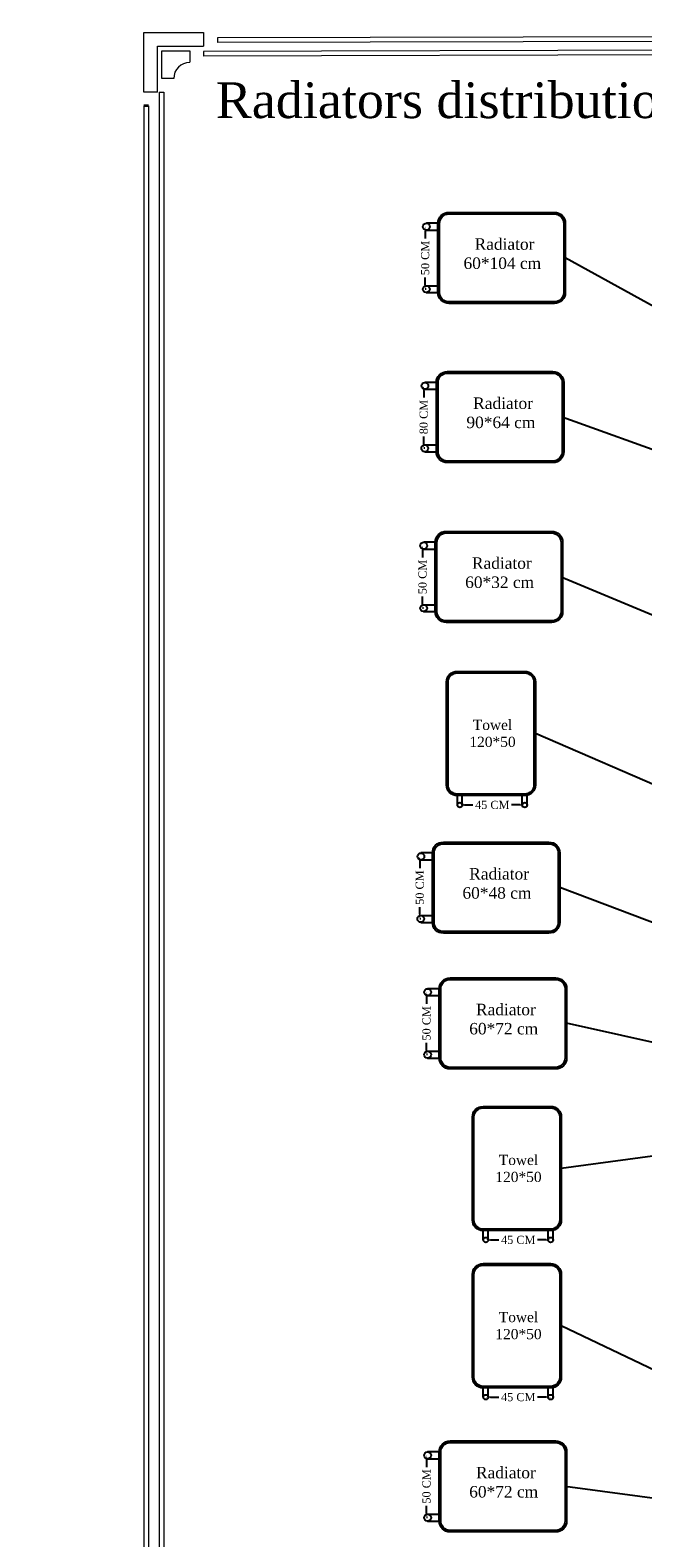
# Model space of a CAD drawing. Header units: metres. Extents: x -710577 to 709766, y -710660 to 709683.
# Tile 46 of 70: x -443.14 to -436.35, y -470.41 to -453.69. Entities that reach past the tile are written whole.
import ezdxf

# ---------------------------------------------------------------- set-up
doc = ezdxf.new("R2010")
doc.units = ezdxf.units.M
doc.header["$LTSCALE"] = 50
doc.header["$MEASUREMENT"] = 0
doc.layers.add('500 LEGEND$0$A-TXT-35', color=3, linetype='Continuous', lineweight=35)
for name, color, linetype in [('GR XREF$0$INT- COLUMN HATCH', 8, 'Continuous'), ('GR XREF$0$INT- ELEVATION HATCH', 38, 'Continuous'), ('heating', 10, 'Continuous'), ('heating system', 1, 'Continuous'), ('RA-TEXT', 3, 'Continuous'), ('Samrt Heat', 1, 'Continuous'), ('smart heat', 7, 'Continuous')]:
    doc.layers.add(name, color=color, linetype=linetype)
doc.styles.add('AM3', font='times.ttf')
doc.styles.add('Border', font='arial.ttf')
doc.styles.get("Standard").update_dxf_attribs({"font": 'arial.ttf'})
doc.dimstyles.new('35', dxfattribs={"dimscale": 0, "dimtxt": 0.09, "dimasz": 0.05, "dimexe": 0, "dimexo": 0, "dimgap": 0, "dimtad": 0, "dimzin": 0, "dimdsep": 46, "dimtxsty": 'AM3', "dimcen": 0, "dimadec": 3, "dimazin": 0, "dimtfac": 1, "dimtofl": 0, "dimtmove": 1, "dimatfit": 3, "dimfxl": 0.18, "dimtfill": 1, "dimtolj": 1, "dimtzin": 0, "dimarcsym": 0})
doc.dimstyles.get("Standard").update_dxf_attribs({"dimtxt": 0.18, "dimasz": 0.18, "dimexe": 0.18, "dimexo": 0.0625, "dimgap": 0.09, "dimtad": 0, "dimtih": 1, "dimtoh": 1, "dimzin": 0, "dimdsep": 46, "dimtxsty": 'Standard', "dimcen": 0.09, "dimadec": 0, "dimazin": 0, "dimtfac": 1, "dimtofl": 0, "dimtmove": 0, "dimatfit": 3, "dimfxl": 1, "dimtolj": 1, "dimtzin": 0, "dimarcsym": 0})
pattern_1 = [(45, (75890.5115, -36951.2476), (-2.65165043, 2.65165043), [])]
pattern_2 = [(0, (4889.904, -650.121), (6.25, 12.5), [0, -12.5])]

# ---------------------------------------------------------------- blocks, each defined once
blk = doc.blocks.new('A$C55C45C6C')
at = {"layer": 'heating', "color": 1}
for p, q in [((-0.216, 0.596), (-0.373, 0.596)), ((-0.373, 0.503), (-0.216, 0.503))]:
    blk.add_line(p, q, dxfattribs=at)
at = {"layer": 'heating', "color": 5}
for p, q in [((-0.374, -0.25), (-0.216, -0.25)), ((-0.374, -0.343), (-0.216, -0.343))]:
    blk.add_line(p, q, dxfattribs=at)
at = {"layer": 'heating system', "color": 4, "linetype": 'ByBlock', "lineweight": -2, "ltscale": 0.3}
for points in [[(-0.069, 0.743), (1.361, 0.743, -0.414214), (1.508, 0.596), (1.508, -0.343, -0.414214), (1.361, -0.49), (-0.069, -0.49, -0.414214), (-0.216, -0.343), (-0.216, 0.596, -0.414214)], [(-0.069, 0.722), (1.361, 0.722, -0.414214), (1.487, 0.596), (1.487, -0.343, -0.414214), (1.361, -0.469), (-0.069, -0.469, -0.414214), (-0.195, -0.343), (-0.195, 0.596, -0.414214)]]:
    blk.add_lwpolyline(points, format="xyb", close=True, dxfattribs=at)
at = {"layer": 'heating system', "color": 1, "linetype": 'ByBlock', "lineweight": -2, "ltscale": 0.3}
blk.add_circle((-0.373, 0.549), 0.0466, dxfattribs=at)
at = {"layer": 'heating system', "color": 5, "linetype": 'ByBlock', "lineweight": -2, "ltscale": 0.3}
blk.add_circle((-0.374, -0.296), 0.0466, dxfattribs=at)
blk = doc.blocks.new('*D2001')
at = {"layer": 'Samrt Heat', "color": 0, "lineweight": -2, "transparency": 16777216}
for p, q in [((-438.763, -455.918), (-438.763, -456.032)), ((-438.763, -456.51), (-438.763, -456.396)), ((-438.751, -456.56), (-438.763, -456.56))]:
    blk.add_line(p, q, dxfattribs=at)
at = {"layer": 'Samrt Heat', "color": 0, "transparency": 16777216}
for points in [[(-438.771, -455.918), (-438.754, -455.918), (-438.763, -455.868)], [(-438.771, -456.51), (-438.754, -456.51), (-438.763, -456.56)]]:
    blk.add_solid(points, dxfattribs=at)
at = {"layer": 'Samrt Heat', "color": 0, "transparency": 16777216, "insert": (-438.763, -456.214), "char_height": 0.09, "attachment_point": 5, "rotation": 90, "style": 'AM3', "bg_fill": 3, "box_fill_scale": 1.25, "bg_fill_color": 256, "bg_fill_true_color": 13158600, "bg_fill_transparency": 0}
blk.add_mtext('\\A1;50 CM', dxfattribs=at)
blk = doc.blocks.new('*D2003')
at = {"layer": 'Samrt Heat', "color": 0, "lineweight": -2, "transparency": 16777216}
for p, q in [((-438.823, -462.901), (-438.823, -463.015)), ((-438.823, -463.493), (-438.823, -463.379)), ((-438.812, -463.543), (-438.823, -463.543))]:
    blk.add_line(p, q, dxfattribs=at)
at = {"layer": 'Samrt Heat', "color": 0, "transparency": 16777216}
for points in [[(-438.831, -462.901), (-438.815, -462.901), (-438.823, -462.851)], [(-438.831, -463.493), (-438.815, -463.493), (-438.823, -463.543)]]:
    blk.add_solid(points, dxfattribs=at)
at = {"layer": 'Samrt Heat', "color": 0, "transparency": 16777216, "insert": (-438.823, -463.197), "char_height": 0.09, "attachment_point": 5, "rotation": 90, "style": 'AM3', "bg_fill": 3, "box_fill_scale": 1.25, "bg_fill_color": 256, "bg_fill_true_color": 13158600, "bg_fill_transparency": 0}
blk.add_mtext('\\A1;50 CM', dxfattribs=at)
blk = doc.blocks.new('*D2004')
at = {"layer": 'Samrt Heat', "color": 0, "lineweight": -2, "transparency": 16777216}
for p, q in [((-438.04, -467.104), (-437.915, -467.104)), ((-437.422, -467.104), (-437.547, -467.104))]:
    blk.add_line(p, q, dxfattribs=at)
at = {"layer": 'Samrt Heat', "color": 0, "transparency": 16777216}
for points in [[(-438.04, -467.096), (-438.04, -467.113), (-438.09, -467.104)], [(-437.422, -467.096), (-437.422, -467.113), (-437.372, -467.104)]]:
    blk.add_solid(points, dxfattribs=at)
at = {"layer": 'Samrt Heat', "color": 0, "transparency": 16777216, "insert": (-437.731, -467.104), "char_height": 0.09, "attachment_point": 5, "style": 'AM3', "bg_fill": 3, "box_fill_scale": 1.25, "bg_fill_color": 256, "bg_fill_true_color": 13158600, "bg_fill_transparency": 0}
blk.add_mtext('\\A1;45 CM', dxfattribs=at)
blk = doc.blocks.new('*D2007')
at = {"layer": 'Samrt Heat', "color": 0, "lineweight": -2, "transparency": 16777216}
for p, q in [((-438.04, -468.848), (-437.915, -468.848)), ((-437.422, -468.848), (-437.547, -468.848))]:
    blk.add_line(p, q, dxfattribs=at)
at = {"layer": 'Samrt Heat', "color": 0, "transparency": 16777216}
for points in [[(-438.04, -468.839), (-438.04, -468.856), (-438.09, -468.848)], [(-437.422, -468.839), (-437.422, -468.856), (-437.372, -468.848)]]:
    blk.add_solid(points, dxfattribs=at)
at = {"layer": 'Samrt Heat', "color": 0, "transparency": 16777216, "insert": (-437.731, -468.848), "char_height": 0.09, "attachment_point": 5, "style": 'AM3', "bg_fill": 3, "box_fill_scale": 1.25, "bg_fill_color": 256, "bg_fill_true_color": 13158600, "bg_fill_transparency": 0}
blk.add_mtext('\\A1;45 CM', dxfattribs=at)
blk = doc.blocks.new('*D2009')
at = {"layer": 'Samrt Heat', "color": 0, "lineweight": -2, "transparency": 16777216}
for p, q in [((-438.779, -457.682), (-438.779, -457.797)), ((-438.779, -458.274), (-438.779, -458.159)), ((-438.768, -458.324), (-438.779, -458.324))]:
    blk.add_line(p, q, dxfattribs=at)
at = {"layer": 'Samrt Heat', "color": 0, "transparency": 16777216}
for points in [[(-438.788, -457.682), (-438.771, -457.682), (-438.779, -457.632)], [(-438.788, -458.274), (-438.771, -458.274), (-438.779, -458.324)]]:
    blk.add_solid(points, dxfattribs=at)
at = {"layer": 'Samrt Heat', "color": 0, "transparency": 16777216, "insert": (-438.779, -457.978), "char_height": 0.09, "attachment_point": 5, "rotation": 90, "style": 'AM3', "bg_fill": 3, "box_fill_scale": 1.25, "bg_fill_color": 256, "bg_fill_true_color": 13158600, "bg_fill_transparency": 0}
blk.add_mtext('\\A1;80 CM', dxfattribs=at)
blk = doc.blocks.new('*D2011')
at = {"layer": 'Samrt Heat', "color": 0, "lineweight": -2, "transparency": 16777216}
for p, q in [((-438.748, -464.406), (-438.748, -464.521)), ((-438.748, -464.999), (-438.748, -464.884)), ((-438.737, -465.049), (-438.748, -465.049))]:
    blk.add_line(p, q, dxfattribs=at)
at = {"layer": 'Samrt Heat', "color": 0, "transparency": 16777216}
for points in [[(-438.757, -464.406), (-438.74, -464.406), (-438.748, -464.356)], [(-438.757, -464.999), (-438.74, -464.999), (-438.748, -465.049)]]:
    blk.add_solid(points, dxfattribs=at)
at = {"layer": 'Samrt Heat', "color": 0, "transparency": 16777216, "insert": (-438.748, -464.702), "char_height": 0.09, "attachment_point": 5, "rotation": 90, "style": 'AM3', "bg_fill": 3, "box_fill_scale": 1.25, "bg_fill_color": 256, "bg_fill_true_color": 13158600, "bg_fill_transparency": 0}
blk.add_mtext('\\A1;50 CM', dxfattribs=at)
blk = doc.blocks.new('*D2014')
at = {"layer": 'Samrt Heat', "color": 0, "lineweight": -2, "transparency": 16777216}
for p, q in [((-438.748, -469.542), (-438.748, -469.656)), ((-438.748, -470.134), (-438.748, -470.02)), ((-438.737, -470.184), (-438.748, -470.184))]:
    blk.add_line(p, q, dxfattribs=at)
at = {"layer": 'Samrt Heat', "color": 0, "transparency": 16777216}
for points in [[(-438.757, -469.542), (-438.74, -469.542), (-438.748, -469.492)], [(-438.757, -470.134), (-438.74, -470.134), (-438.748, -470.184)]]:
    blk.add_solid(points, dxfattribs=at)
at = {"layer": 'Samrt Heat', "color": 0, "transparency": 16777216, "insert": (-438.748, -469.838), "char_height": 0.09, "attachment_point": 5, "rotation": 90, "style": 'AM3', "bg_fill": 3, "box_fill_scale": 1.25, "bg_fill_color": 256, "bg_fill_true_color": 13158600, "bg_fill_transparency": 0}
blk.add_mtext('\\A1;50 CM', dxfattribs=at)
blk = doc.blocks.new('*D2015')
at = {"layer": 'Samrt Heat', "color": 0, "lineweight": -2, "transparency": 16777216}
for p, q in [((-438.792, -459.455), (-438.792, -459.57)), ((-438.792, -460.048), (-438.792, -459.933)), ((-438.781, -460.098), (-438.792, -460.098))]:
    blk.add_line(p, q, dxfattribs=at)
at = {"layer": 'Samrt Heat', "color": 0, "transparency": 16777216}
for points in [[(-438.801, -459.455), (-438.784, -459.455), (-438.792, -459.405)], [(-438.801, -460.048), (-438.784, -460.048), (-438.792, -460.098)]]:
    blk.add_solid(points, dxfattribs=at)
at = {"layer": 'Samrt Heat', "color": 0, "transparency": 16777216, "insert": (-438.792, -459.752), "char_height": 0.09, "attachment_point": 5, "rotation": 90, "style": 'AM3', "bg_fill": 3, "box_fill_scale": 1.25, "bg_fill_color": 256, "bg_fill_true_color": 13158600, "bg_fill_transparency": 0}
blk.add_mtext('\\A1;50 CM', dxfattribs=at)
blk = doc.blocks.new('*D2020')
at = {"layer": 'Samrt Heat', "color": 0, "lineweight": -2, "transparency": 16777216}
for p, q in [((-438.328, -462.28), (-438.203, -462.28)), ((-437.709, -462.28), (-437.835, -462.28))]:
    blk.add_line(p, q, dxfattribs=at)
at = {"layer": 'Samrt Heat', "color": 0, "transparency": 16777216}
for points in [[(-438.328, -462.271), (-438.328, -462.288), (-438.378, -462.28)], [(-437.709, -462.271), (-437.709, -462.288), (-437.659, -462.28)]]:
    blk.add_solid(points, dxfattribs=at)
at = {"layer": 'Samrt Heat', "color": 0, "transparency": 16777216, "insert": (-438.019, -462.28), "char_height": 0.09, "attachment_point": 5, "style": 'AM3', "bg_fill": 3, "box_fill_scale": 1.25, "bg_fill_color": 256, "bg_fill_true_color": 13158600, "bg_fill_transparency": 0}
blk.add_mtext('\\A1;45 CM', dxfattribs=at)

msp = doc.modelspace()

# ---------------------------------------------------------------- hatches: boundary and pattern name
at = {"layer": 'GR XREF$0$INT- COLUMN HATCH'}
h = msp.add_hatch(dxfattribs=at)
h.set_pattern_fill('ANSI31', color=256, scale=30, style=0)
h.set_pattern_definition(pattern_1)
h.paths.add_polyline_path([(-443.144, -455.741), (-442.44, -455.741), (-442.44, -456.14), (-443.144, -456.14)])
h = msp.add_hatch(dxfattribs=at)
h.set_pattern_fill('ANSI31', color=256, scale=30, style=0)
h.set_pattern_definition(pattern_1)
h.paths.add_polyline_path([(-438.104, -455.74), (-438.808, -455.74), (-438.808, -456.143), (-438.104, -456.141)])
h = msp.add_hatch(dxfattribs=at)
h.set_pattern_fill('ANSI31', color=256, scale=30, style=0)
h.set_pattern_definition([(45, (75915.5042, -24355.1384), (-2.65165043, 2.65165043), [])])
h.paths.add_polyline_path([(-438.024, -457.27), (-438.574, -457.27), (-438.574, -457.57), (-438.024, -457.57)])
h = msp.add_hatch(dxfattribs=at)
h.set_pattern_fill('ANSI31', color=256, scale=30, style=0)
h.set_pattern_definition([(45, (75890.5117, -24355.1384), (-2.65165043, 2.65165043), [])])
h.paths.add_polyline_path([(-438.574, -460.64), (-438.274, -460.64), (-438.274, -460.04), (-438.574, -460.04)])
h = msp.add_hatch(dxfattribs=at)
h.set_pattern_fill('ANSI31', color=256, scale=30, style=0)
h.set_pattern_definition([(45, (74113.5115, -36951.2258), (-2.65165043, 2.65165043), [])])
h.paths.add_polyline_path([(-442.424, -460.26), (-443.144, -460.26), (-443.144, -460.56), (-442.424, -460.56)])
h = msp.add_hatch(dxfattribs=at)
h.set_pattern_fill('ANSI31', color=256, scale=30, style=0)
h.set_pattern_definition([(45, (75890.5115, -24355.1384), (-2.65165043, 2.65165043), [])])
h.paths.add_polyline_path([(-443.024, -462.92), (-442.724, -462.92), (-442.724, -462.42), (-443.024, -462.42)])
h = msp.add_hatch(dxfattribs=at)
h.set_pattern_fill('ANSI31', color=256, scale=30, style=0)
h.set_pattern_definition([(45, (74095.5, -24355.1384), (-2.65165043, 2.65165043), [])])
h.paths.add_polyline_path([(-443.024, -466.94), (-442.724, -466.94), (-442.724, -466.34), (-443.024, -466.34)])
h = msp.add_hatch(dxfattribs=at)
h.set_pattern_fill('ANSI31', color=256, scale=30, style=0)
h.set_pattern_definition([(45, (74925.5117, -24355.1384), (-2.65165043, 2.65165043), [])])
h.paths.add_polyline_path([(-438.274, -466.94), (-438.274, -466.64), (-439.174, -466.64), (-439.174, -466.94)])
at = {"layer": 'GR XREF$0$INT- ELEVATION HATCH'}
h = msp.add_hatch(dxfattribs=at)
h.set_pattern_fill('DOTS', color=256, scale=200)
h.set_pattern_definition(pattern_2)
h.paths.add_polyline_path([(-438.024, -457.57), (-438.574, -457.57), (-438.574, -457.27), (-438.024, -457.27), (-438.024, -455.81), (-438.104, -455.81), (-438.104, -456.143), (-438.824, -456.143), (-438.824, -459.041), (-438.024, -459.04)])
h = msp.add_hatch(dxfattribs=at)
h.set_pattern_fill('DOTS', color=256, scale=200)
h.set_pattern_definition(pattern_2)
h.paths.add_polyline_path([(-438.024, -460.04), (-438.824, -460.041), (-438.824, -462.34), (-438.024, -462.34)])
h.paths.add_polyline_path([(-438.274, -460.64), (-438.574, -460.64), (-438.574, -460.04), (-438.274, -460.04)], flags=16)
h = msp.add_hatch(dxfattribs=at)
h.set_pattern_fill('DOTS', color=256, scale=200)
h.set_pattern_definition(pattern_2)
h.paths.add_polyline_path([(-438.024, -466.14), (-438.824, -466.14), (-438.824, -466.64), (-438.274, -466.64), (-438.274, -466.941), (-438.824, -466.941), (-438.824, -468.956, -0.5), (-438.024, -468.956)])
h.paths.add_polyline_path([(-438.024, -464.34), (-438.824, -464.34), (-438.824, -465.04), (-438.024, -465.04)])

# ---------------------------------------------------------------- linework, layer by layer
at = {"layer": '500 LEGEND$0$A-TXT-35', "color": 1}
msp.add_lwpolyline([(-441.833, -454.528), (-441.884, -454.528)], dxfattribs=at)
at = {"layer": 'Samrt Heat', "color": 240, "lineweight": 0, "true_color": 0xed1f24}
for p, q in [((-405.139, -453.687), (-441.068, -453.774)), ((-405.139, -453.738), (-441.068, -453.824))]:
    msp.add_line(p, q, dxfattribs=at)
at = {"layer": 'Samrt Heat', "color": 5, "lineweight": -3}
for p, q in [((-438.406, -462.28), (-438.406, -462.177)), ((-438.351, -462.28), (-438.351, -462.177)), ((-438.118, -467.104), (-438.118, -467.001)), ((-438.063, -467.104), (-438.063, -467.001)), ((-438.118, -468.848), (-438.118, -468.745)), ((-438.063, -468.848), (-438.063, -468.745))]:
    msp.add_line(p, q, dxfattribs=at)
at = {"layer": 'Samrt Heat', "color": 1, "linetype": 'ByBlock', "lineweight": -3, "ltscale": 0.3}
for p, q in [((-437.687, -462.275), (-437.687, -462.177)), ((-437.632, -462.28), (-437.632, -462.174)), ((-437.399, -467.1), (-437.399, -467.001)), ((-437.344, -467.104), (-437.344, -466.998)), ((-437.399, -468.843), (-437.399, -468.745)), ((-437.344, -468.848), (-437.344, -468.742))]:
    msp.add_line(p, q, dxfattribs=at)
at = {"layer": 'Samrt Heat', "color": 4, "lineweight": -3}
for points in [[(-437.541, -460.917), (-437.541, -462.059, -0.414214), (-437.658, -462.177), (-438.408, -462.177, -0.414214), (-438.526, -462.059), (-438.526, -460.917, -0.414214), (-438.408, -460.799), (-437.658, -460.799, -0.414214)], [(-437.557, -460.917), (-437.557, -462.059, -0.414214), (-437.658, -462.16), (-438.408, -462.16, -0.414214), (-438.509, -462.059), (-438.509, -460.917, -0.414214), (-438.408, -460.816), (-437.658, -460.816, -0.414214)], [(-437.253, -465.741), (-437.253, -466.884, -0.414214), (-437.371, -467.001), (-438.121, -467.001, -0.414214), (-438.238, -466.884), (-438.238, -465.741, -0.414214), (-438.121, -465.624), (-437.371, -465.624, -0.414214)], [(-437.27, -465.741), (-437.27, -466.884, -0.414214), (-437.371, -466.985), (-438.121, -466.985, -0.414214), (-438.222, -466.884), (-438.222, -465.741, -0.414214), (-438.121, -465.64), (-437.371, -465.64, -0.414214)], [(-437.253, -467.485), (-437.253, -468.627, -0.414214), (-437.371, -468.745), (-438.121, -468.745, -0.414214), (-438.238, -468.627), (-438.238, -467.485, -0.414214), (-438.121, -467.367), (-437.371, -467.367, -0.414214)], [(-437.27, -467.485), (-437.27, -468.627, -0.414214), (-437.371, -468.728), (-438.121, -468.728, -0.414214), (-438.222, -468.627), (-438.222, -467.485, -0.414214), (-438.121, -467.384), (-437.371, -467.384, -0.414214)]]:
    msp.add_lwpolyline(points, format="xyb", close=True, dxfattribs=at)
at = {"layer": 'Samrt Heat', "color": 5, "linetype": 'ByBlock', "lineweight": -3, "ltscale": 0.3}
for centre in [(-438.378, -462.28), (-438.09, -467.104), (-438.09, -468.848)]:
    msp.add_circle(centre, 0.0274, dxfattribs=at)
at = {"layer": 'Samrt Heat', "color": 1, "linetype": 'ByBlock', "lineweight": -3, "ltscale": 0.3}
for centre in [(-437.659, -462.28), (-437.372, -467.104), (-437.372, -468.848)]:
    msp.add_circle(centre, 0.0274, dxfattribs=at)
at = {"layer": 'smart heat', "color": 240, "lineweight": 0, "true_color": 0xed1f24}
for p, q in [((-441.884, -453.712), (-441.22, -453.712)), ((-441.884, -454.376), (-441.884, -453.712)), ((-441.22, -453.712), (-441.22, -453.864)), ((-441.068, -453.774), (-441.068, -453.824)), ((-441.732, -453.864), (-441.22, -453.864)), ((-441.732, -454.376), (-441.732, -453.864)), ((-441.682, -453.915), (-441.372, -453.915)), ((-441.682, -454.225), (-441.682, -453.915)), ((-441.372, -453.915), (-441.372, -454.044)), ((-411, -453.839), (-441.22, -453.925)), ((-411, -453.889), (-441.22, -453.976)), ((-441.22, -453.925), (-441.22, -453.976)), ((-441.552, -454.225), (-441.682, -454.225)), ((-441.732, -454.376), (-441.884, -454.376)), ((-441.714, -454.376), (-441.714, -479.305)), ((-441.714, -454.376), (-441.663, -454.376)), ((-441.663, -454.376), (-441.663, -479.305)), ((-441.833, -454.527), (-441.833, -479.154))]:
    msp.add_line(p, q, dxfattribs=at)
at = {"layer": 'smart heat', "color": 1, "lineweight": 0}
msp.add_line((-441.884, -454.527), (-441.884, -479.154), dxfattribs=at)
at = {"layer": 'smart heat', "color": 240, "lineweight": 0, "true_color": 0xed1f24}
msp.add_arc((-441.372, -454.225), 0.18, 90, 180, dxfattribs=at)

# ---------------------------------------------------------------- block references
at = {"layer": 'smart heat', "color": 0, "lineweight": -3, "xscale": 0.8190000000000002, "yscale": 0.8190000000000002, "zscale": 0.8190000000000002}
for p in [(-438.444, -456.317), (-438.461, -458.082), (-438.474, -459.855), (-438.505, -463.301), (-438.43, -464.806), (-438.43, -469.942)]:
    msp.add_blockref('A$C55C45C6C', p, dxfattribs=at)

# ---------------------------------------------------------------- texts
at = {"layer": 'RA-TEXT', "color": 240, "lineweight": 0, "true_color": 0xed1f24, "insert": (-435.442, -454.467), "char_height": 0.39701, "width": 11.28727, "attachment_point": 5, "style": 'Border'}
msp.add_mtext('\\pxql;{\\fTimes New Roman|b0|i0|c0|p18;Radiators distribution  }', dxfattribs=at)
at = {"layer": 'Samrt Heat', "color": 0, "linetype": 'ByBlock', "lineweight": -3, "ltscale": 0.3, "char_height": 0.11311, "width": 0.92019, "attachment_point": 5, "style": 'AM3'}
for insert in [(-438.016, -461.487), (-437.728, -466.312), (-437.728, -468.055)]:
    msp.add_mtext('\\A1;Towel 120*50', dxfattribs=dict(at, insert=insert))
at = {"layer": 'smart heat', "color": 0, "linetype": 'ByBlock', "lineweight": -3, "ltscale": 0.3, "char_height": 0.12751, "width": 1.27836, "attachment_point": 5, "style": 'AM3'}
for s, insert in [('\\A1; Radiator \\P60*104 cm\\P  ', (-437.907, -456.273)), ('\\A1; Radiator \\P90*64 cm\\P  ', (-437.923, -458.038)), ('\\A1; Radiator \\P60*32 cm\\P  ', (-437.937, -459.811)), ('\\A1; Radiator \\P60*48 cm\\P  ', (-437.967, -463.257)), ('\\A1; Radiator \\P60*72 cm\\P  ', (-437.892, -464.762)), ('\\A1; Radiator \\P60*72 cm\\P  ', (-437.892, -469.898))]:
    msp.add_mtext(s, dxfattribs=dict(at, insert=insert))

# ---------------------------------------------------------------- leaders
at = {"layer": 'Samrt Heat', "color": 0}
for points in [[(-431.169, -459.535), (-437.21, -456.214)], [(-430.767, -460.32), (-437.243, -457.978)], [(-429.299, -463.078), (-437.256, -459.752)], [(-431.429, -465.392), (-437.27, -463.197)], [(-431.797, -465.896), (-437.195, -464.702)], [(-431.303, -470.631), (-437.212, -469.838)]]:
    msp.add_leader(points, dimstyle='35', override={"dimscale": 1}, dxfattribs=at)
at = {"layer": 'Samrt Heat', "color": 0, "linetype": 'Continuous', "lineweight": -3}
for points in [[(-428.142, -465.548), (-437.541, -461.488)], [(-434.797, -465.977), (-437.253, -466.313)], [(-433.707, -469.752), (-437.253, -468.056)]]:
    msp.add_leader(points, dimstyle='Standard', dxfattribs=at)

# ---------------------------------------------------------------- next in the draw order: dimensions: what is measured, and where the dimension line sits
at = {"layer": 'Samrt Heat', "color": 0}
for base, p1, p2, text, picture, middle in [((-438.763, -456.56), (-438.763, -455.868), (-438.751, -456.56), '50 CM', '*D2001', (-438.763, -456.214)), ((-438.779, -458.324), (-438.779, -457.632), (-438.768, -458.324), '80 CM', '*D2009', (-438.779, -457.978)), ((-438.792, -460.098), (-438.792, -459.405), (-438.781, -460.098), '50 CM', '*D2015', (-438.792, -459.752)), ((-438.823, -463.543), (-438.823, -462.851), (-438.812, -463.543), '50 CM', '*D2003', (-438.823, -463.197)), ((-438.748, -465.049), (-438.748, -464.356), (-438.737, -465.049), '50 CM', '*D2011', (-438.748, -464.702)), ((-438.748, -470.184), (-438.748, -469.492), (-438.737, -470.184), '50 CM', '*D2014', (-438.748, -469.838))]:
    dim = msp.add_linear_dim(base=base, p1=p1, p2=p2, angle=90, text=text, dimstyle='35', override={"dimscale": 1}, dxfattribs=at)
    dim.commit()
    dim.dimension.update_dxf_attribs({"geometry": picture, "text_midpoint": middle, "dimtype": 160})
for base, p1, p2, picture, middle in [((-438.378, -462.28), (-437.659, -462.28), (-438.378, -462.28), '*D2020', (-438.019, -462.28)), ((-438.09, -467.104), (-437.372, -467.104), (-438.09, -467.104), '*D2004', (-437.731, -467.104)), ((-438.09, -468.848), (-437.372, -468.848), (-438.09, -468.848), '*D2007', (-437.731, -468.848))]:
    dim = msp.add_linear_dim(base=base, p1=p1, p2=p2, text='45 CM', dimstyle='35', override={"dimscale": 1}, dxfattribs=at)
    dim.commit()
    dim.dimension.update_dxf_attribs({"geometry": picture, "text_midpoint": middle, "dimtype": 160})

doc.saveas('drawing.dxf')
